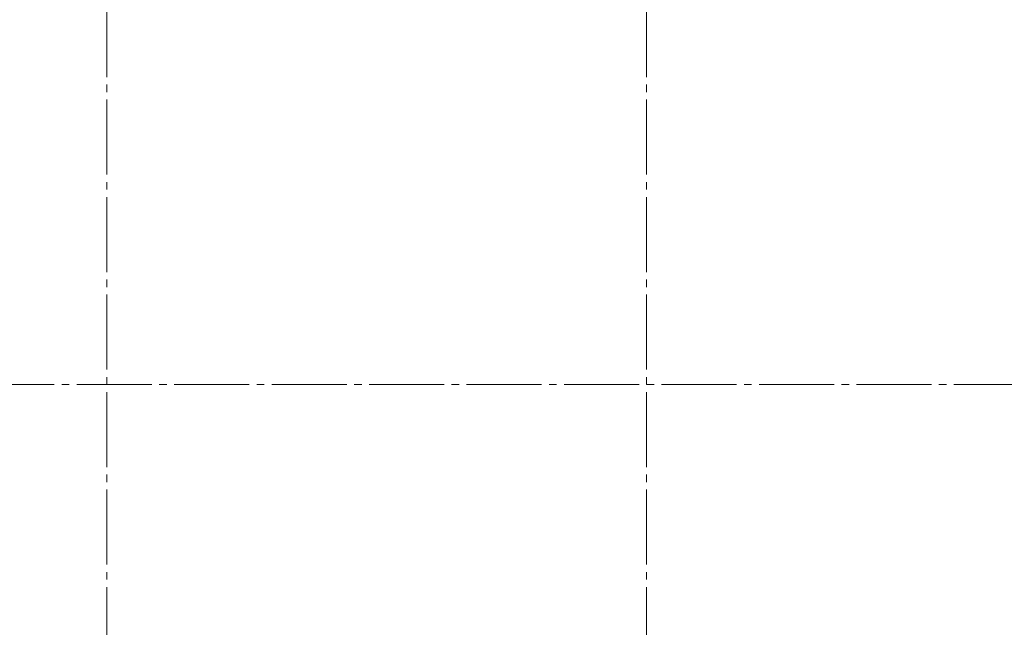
# Model space of a CAD drawing. Header units: millimetres. Extents: x -6136 to 498671, y -8363 to 238556.
# Tile 29 of 47: x 28219 to 34786, y 16382 to 20432. Entities that reach past the tile are written whole.
import ezdxf
from ezdxf.enums import TextEntityAlignment as Align

# ---------------------------------------------------------------- set-up
doc = ezdxf.new("R2010")
doc.units = ezdxf.units.MM
doc.header["$MEASUREMENT"] = 0
doc.linetypes.add('B0204', pattern=[650, 500, -50, 50, -50])
doc.layers.add('A Stramien', color=7, linetype='Continuous')

# ---------------------------------------------------------------- blocks, each defined once
blk = doc.blocks.new('Standard grid marker')
at = {"layer": 'A Stramien', "color": 9, "linetype": 'B0204', "lineweight": 0}
blk.add_line((3000, 0), (67800, 0), dxfattribs=at)
at = {"layer": 'A Stramien', "color": 2, "lineweight": 0}
for tag, p in [('AC_MarkerText_1_0', (-175, -4.6)), ('AC_MarkerText_1_1', (70975, -4.6))]:
    blk.add_attdef(tag, text='', height=175, dxfattribs=at).set_placement(p, align=Align.MIDDLE_CENTER)
blk = doc.blocks.new('Standard grid marker_2')
at = {"layer": 'A Stramien', "color": 9, "linetype": 'B0204', "lineweight": 0}
blk.add_line((3000, 0), (37200, 0), dxfattribs=at)
at = {"layer": 'A Stramien', "color": 2, "lineweight": 0}
for tag, p in [('AC_MarkerText_1_0', (-175, -4.6)), ('AC_MarkerText_1_1', (40375, -4.6))]:
    blk.add_attdef(tag, text='', height=175, rotation=90, dxfattribs=at).set_placement(p, align=Align.MIDDLE_CENTER)

msp = doc.modelspace()

# ---------------------------------------------------------------- block references
at = {"layer": 'A Stramien', "color": 1, "linetype": 'Continuous', "lineweight": 0, "zscale": 1000, "rotation": 270}
for p in [(28800, 37200), (32400, 37200)]:
    msp.add_blockref('Standard grid marker_2', p, dxfattribs=at)
at = {"layer": 'A Stramien', "color": 1, "linetype": 'Continuous', "lineweight": 0, "zscale": 1000}
msp.add_blockref('Standard grid marker', (-3000, 18000), dxfattribs=at)

doc.saveas('drawing.dxf')
